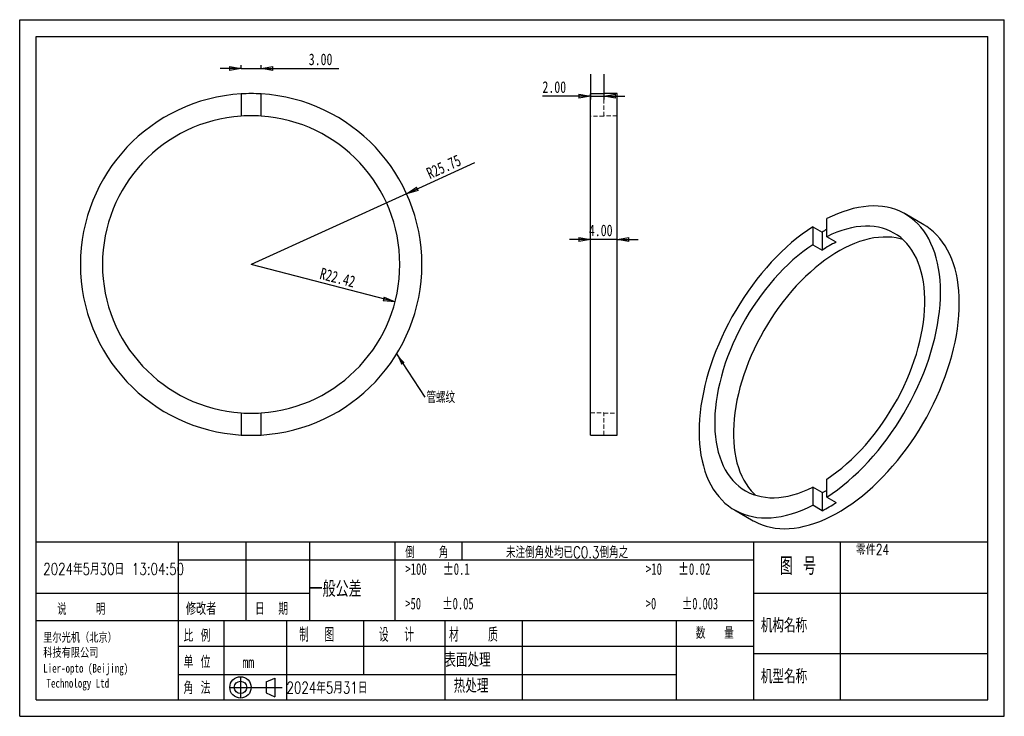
# Model space of a CAD drawing. Header units: millimetres. Extents: x 0 to 297, y 0 to 210.
import ezdxf

# ---------------------------------------------------------------- set-up
doc = ezdxf.new("R2010")
doc.units = ezdxf.units.MM
doc.linetypes.add('HIDDEN', pattern=[1.905, 1.27, -0.635])
doc.layers.add('图层0', color=7, linetype='Continuous', lineweight=25)
doc.styles.add('SLDTEXTSTYLE0', font='TXT', dxfattribs={"width": 0.666667, "bigfont": 'bigfont'})
doc.styles.add('SLDTEXTSTYLE1', font='TXT', dxfattribs={"width": 0.75, "bigfont": 'bigfont'})
doc.styles.add('SLDTEXTSTYLE2', font='TXT', dxfattribs={"width": 0.583333, "bigfont": 'bigfont'})
doc.styles.add('SLDTEXTSTYLE3', font='TXT', dxfattribs={"width": 0.681818})
doc.styles.add('SLDTEXTSTYLE4', font='TXT', dxfattribs={"width": 0.666667})
doc.styles.add('SLDTEXTSTYLE5', font='TXT', dxfattribs={"width": 0.653846})
doc.styles.add('SLDTEXTSTYLE6', font='TXT', dxfattribs={"width": 0.6, "bigfont": 'bigfont'})
doc.styles.add('SLDTEXTSTYLE7', font='TXT', dxfattribs={"width": 0.625, "bigfont": 'bigfont'})
doc.styles.add('SLDTEXTSTYLE8', font='TXT', dxfattribs={"width": 0.571429, "bigfont": 'bigfont'})
doc.styles.add('SLDTEXTSTYLE9', font='TXT', dxfattribs={"width": 0.75})
doc.dimstyles.new('SLDDIMSTYLE0', dxfattribs={"dimtxt": 3.5, "dimasz": 3.556, "dimexe": 0, "dimexo": 0.0625, "dimgap": 0.875, "dimtad": 1, "dimlfac": 0.5, "dimrnd": 1e-09, "dimzin": 4, "dimdsep": 46, "dimtxsty": 'SLDTEXTSTYLE9', "dimblk1": 'CLOSED', "dimblk2": 'CLOSED', "dimsah": 1, "dimcen": 0.09, "dimadec": 0, "dimazin": 1, "dimtfac": 1, "dimtmove": 0, "dimatfit": 0, "dimldrblk": 'CLOSED', "dimfxl": 0, "dimfrac": 2, "dimtolj": 1, "dimtzin": 12, "dimarcsym": 0})
doc.dimstyles.new('SLDDIMSTYLE1', dxfattribs={"dimtxt": 3.5, "dimasz": 3.556, "dimexe": 0, "dimexo": 0.0625, "dimgap": 0.875, "dimtad": 1, "dimlfac": 0.5, "dimrnd": 1e-09, "dimzin": 12, "dimdsep": 46, "dimtxsty": 'SLDTEXTSTYLE9', "dimblk1": 'CLOSED', "dimblk2": 'CLOSED', "dimsah": 1, "dimcen": 0, "dimadec": 0, "dimazin": 3, "dimtfac": 1, "dimtofl": 0, "dimtmove": 0, "dimatfit": 3, "dimldrblk": 'CLOSED', "dimfxl": 0, "dimfrac": 2, "dimtolj": 1, "dimtzin": 12, "dimarcsym": 0})
doc.dimstyles.new('SLDDIMSTYLE2', dxfattribs={"dimtxt": 0.18, "dimasz": 3.556, "dimexe": 0, "dimexo": 0.0625, "dimgap": 0, "dimtad": 0, "dimtih": 1, "dimtoh": 1, "dimdec": 0, "dimrnd": 1e-09, "dimzin": 0, "dimdsep": 46, "dimtxsty": 'Standard', "dimsah": 1, "dimcen": 0.09, "dimadec": 0, "dimazin": 0, "dimtfac": 3.556, "dimtdec": 0, "dimtofl": 0, "dimtmove": 0, "dimatfit": 3, "dimfxl": 0, "dimfrac": 2, "dimtolj": 1, "dimtzin": 0, "dimarcsym": 0})

# ---------------------------------------------------------------- blocks, each defined once
blk = doc.blocks.new('_Closed')
at = {"color": 0, "linetype": 'ByBlock', "lineweight": -2}
for p, q in [((-1, 0.166667), (0, 0)), ((-1, 0.166667), (-1, -0.166667)), ((0, 0), (-1, -0.166667)), ((0, 0), (-1, 0))]:
    blk.add_line(p, q, dxfattribs=at)
blk = doc.blocks.new('_D')
at = {"layer": '图层0'}
for p, q in [((66.82, 195.54), (66.82, 196.3)), ((72.82, 195.54), (72.82, 196.3)), ((66.82, 195.3), (60.47, 195.3)), ((66.82, 195.3), (72.82, 195.3)), ((72.82, 195.3), (96.24, 195.3))]:
    blk.add_line(p, q, dxfattribs=at)
at = {"layer": '图层0', "xscale": 3.556, "yscale": 3.556}
blk.add_blockref('_Closed', (66.82, 195.3, 4.2), dxfattribs=at)
at = {"layer": '图层0', "xscale": 3.556, "yscale": 3.556, "rotation": 180.0000000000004}
blk.add_blockref('_Closed', (72.82, 195.3, 4.2), dxfattribs=at)
at = {"layer": '图层0', "insert": (87.19, 199.81), "char_height": 3.5, "attachment_point": 1, "style": 'SLDTEXTSTYLE9'}
blk.add_mtext('3.00', dxfattribs=at)
blk = doc.blocks.new('_D_1')
at = {"layer": '图层0'}
for q in [(137.33, 166.94), (69.82, 136.21)]:
    blk.add_line((116.69, 157.55), q, dxfattribs=at)
at = {"layer": '图层0', "xscale": 3.556, "yscale": 3.556, "rotation": 204.4737217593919}
blk.add_blockref('_Closed', (116.69, 157.55, -4), dxfattribs=at)
at = {"layer": '图层0', "insert": (122.29, 165.05), "char_height": 3.5, "attachment_point": 1, "rotation": 24.4737, "style": 'SLDTEXTSTYLE9'}
blk.add_mtext('R25.75', dxfattribs=at)
blk = doc.blocks.new('_D_2')
at = {"layer": '图层0'}
blk.add_line((113.22, 124.92), (69.82, 136.21), dxfattribs=at)
at = {"layer": '图层0', "xscale": 3.556, "yscale": 3.556, "rotation": 345.4119252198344}
blk.add_blockref('_Closed', (113.22, 124.92, -4), dxfattribs=at)
at = {"layer": '图层0', "insert": (91.16, 135.31), "char_height": 3.5, "attachment_point": 1, "rotation": 345.4119, "style": 'SLDTEXTSTYLE9'}
blk.add_mtext('R22.42', dxfattribs=at)
blk = doc.blocks.new('SW_NOTE_0')
at = {"layer": '图层0', "color": 0, "insert": (0.51, 1.73), "char_height": 3.5, "attachment_point": 1, "style": 'SLDTEXTSTYLE1'}
blk.add_mtext('管螺纹', dxfattribs=at)
blk = doc.blocks.new('_D_3')
at = {"layer": '图层0'}
for p, q in [((172.21, 143.73), (165.86, 143.73)), ((172.21, 137.21), (172.21, 144.73)), ((180.21, 143.73), (172.21, 143.73)), ((180.21, 137.21), (180.21, 144.73)), ((180.21, 143.73), (186.56, 143.73))]:
    blk.add_line(p, q, dxfattribs=at)
at = {"layer": '图层0', "xscale": 3.556, "yscale": 3.556}
blk.add_blockref('_Closed', (172.21, 143.73, 51.3), dxfattribs=at)
at = {"layer": '图层0', "xscale": 3.556, "yscale": 3.556, "rotation": 180.0000000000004}
blk.add_blockref('_Closed', (180.21, 143.73, 51.3), dxfattribs=at)
at = {"layer": '图层0', "insert": (171.69, 148.25), "char_height": 3.5, "attachment_point": 1, "style": 'SLDTEXTSTYLE9'}
blk.add_mtext('4.00', dxfattribs=at)
blk = doc.blocks.new('_D_4')
at = {"layer": '图层0'}
for p, q in [((172.21, 193.54), (172.21, 185.93)), ((176.21, 193.54), (176.21, 185.93)), ((172.21, 186.93), (157.69, 186.93)), ((172.21, 186.93), (176.21, 186.93)), ((176.21, 186.93), (182.56, 186.93))]:
    blk.add_line(p, q, dxfattribs=at)
at = {"layer": '图层0', "xscale": 3.556, "yscale": 3.556}
blk.add_blockref('_Closed', (172.21, 186.93, 3.2), dxfattribs=at)
at = {"layer": '图层0', "xscale": 3.556, "yscale": 3.556, "rotation": 180.0000000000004}
blk.add_blockref('_Closed', (176.21, 186.93, 3.2), dxfattribs=at)
at = {"layer": '图层0', "insert": (157.69, 191.44), "char_height": 3.5, "attachment_point": 1, "style": 'SLDTEXTSTYLE9'}
blk.add_mtext('2.00', dxfattribs=at)

msp = doc.modelspace()

# ---------------------------------------------------------------- linework, layer by layer
at = {"color": 7, "linetype": 'Continuous', "lineweight": 25}
for p, q in [((66.821, 187.626), (66.821, 180.959)), ((72.821, 180.959), (72.821, 187.626)), ((172.213, 84.8), (172.213, 187.626)), ((176.213, 187.626), (172.213, 187.626)), ((180.213, 187.713), (176.213, 187.713)), ((176.213, 187.713), (176.213, 187.626)), ((180.213, 136.213), (180.213, 187.713)), ((243.468, 144.588), (243.468, 150.032)), ((272.751, 148.162), (267.094, 151.428)), ((239.225, 147.582), (242.053, 145.95)), ((239.225, 147.582), (239.225, 142.139)), ((242.053, 145.95), (242.053, 140.506)), ((246.296, 142.955), (243.468, 144.588)), ((239.225, 142.139), (242.053, 140.506)), ((180.213, 84.713), (180.213, 136.213)), ((66.821, 91.467), (66.821, 84.8)), ((72.821, 84.8), (72.821, 91.467)), ((172.213, 84.8), (176.213, 84.8)), ((176.213, 84.8), (176.213, 84.713)), ((176.213, 84.713), (180.213, 84.713)), ((243.468, 66.071), (243.468, 71.514)), ((242.053, 67.432), (239.225, 69.065)), ((239.225, 69.065), (239.225, 63.621)), ((242.053, 67.432), (242.053, 61.989)), ((243.468, 66.071), (246.296, 64.438)), ((242.053, 61.989), (239.225, 63.621)), ((215.598, 62.225), (221.255, 58.959))]:
    msp.add_line(p, q, dxfattribs=at)
at = {"color": 7, "linetype": 'HIDDEN', "lineweight": 18}
for p, q in [((176.213, 180.959), (176.213, 187.626)), ((176.213, 180.959), (172.213, 180.959)), ((180.213, 181.059), (176.213, 181.059)), ((172.213, 91.467), (176.213, 91.467)), ((176.213, 84.8), (176.213, 91.467)), ((176.213, 91.367), (180.213, 91.367))]:
    msp.add_line(p, q, dxfattribs=at)
at = {"color": 7, "linetype": 'Continuous', "lineweight": 25, "flags": 128}
for points in [[(243.468, 66.071), (245.082, 67.153), (246.689, 68.314), (248.286, 69.552), (249.869, 70.863), (251.435, 72.245), (252.981, 73.695), (254.504, 75.212), (256.001, 76.79), (257.469, 78.428), (258.905, 80.123), (260.307, 81.87), (261.671, 83.666), (262.994, 85.509), (264.275, 87.393), (265.511, 89.316), (266.698, 91.274), (267.836, 93.262), (268.921, 95.278), (269.951, 97.316), (270.925, 99.373), (271.841, 101.444), (272.696, 103.527), (273.489, 105.616), (274.218, 107.707), (274.882, 109.796), (275.48, 111.88), (276.011, 113.954), (276.473, 116.013), (276.865, 118.055), (277.187, 120.074), (277.439, 122.067), (277.618, 124.029), (277.726, 125.958), (277.762, 127.849), (277.726, 129.698), (277.618, 131.502), (277.439, 133.258), (277.187, 134.96), (276.865, 136.608), (276.473, 138.196), (276.011, 139.722), (275.48, 141.183), (274.882, 142.577), (274.218, 143.899), (273.489, 145.148), (272.696, 146.321), (271.841, 147.417), (270.925, 148.431), (269.951, 149.364), (268.921, 150.212), (267.836, 150.975), (266.698, 151.65), (265.511, 152.236), (264.275, 152.733), (262.994, 153.139), (261.671, 153.453), (260.307, 153.674), (258.905, 153.804), (257.469, 153.84), (256.001, 153.783), (254.504, 153.633), (252.981, 153.391), (251.435, 153.057), (249.869, 152.631), (248.286, 152.114), (246.689, 151.508), (245.082, 150.813), (243.468, 150.032)], [(239.225, 147.582), (237.61, 146.5), (236.003, 145.339), (234.407, 144.101), (232.824, 142.79), (231.258, 141.408), (229.712, 139.958), (228.188, 138.442), (226.691, 136.863), (225.223, 135.225), (223.787, 133.53), (222.386, 131.783), (221.022, 129.987), (219.698, 128.144), (218.418, 126.26), (217.182, 124.337), (215.994, 122.379), (214.857, 120.391), (213.772, 118.375), (212.741, 116.337), (211.767, 114.28), (210.852, 112.209), (209.997, 110.126), (209.204, 108.037), (208.475, 105.946), (207.81, 103.857), (207.212, 101.773), (206.682, 99.699), (206.22, 97.64), (205.827, 95.599), (205.505, 93.579), (205.254, 91.586), (205.074, 89.624), (204.966, 87.695), (204.93, 85.804), (204.966, 83.955), (205.074, 82.151), (205.254, 80.396), (205.505, 78.693), (205.827, 77.045), (206.22, 75.457), (206.682, 73.931), (207.212, 72.47), (207.81, 71.076), (208.475, 69.754), (209.204, 68.505), (209.997, 67.332), (210.852, 66.237), (211.767, 65.222), (212.741, 64.289), (213.772, 63.441), (214.857, 62.678), (215.994, 62.003), (217.182, 61.417), (218.418, 60.92), (219.698, 60.515), (221.022, 60.2), (222.386, 59.979), (223.787, 59.849), (225.223, 59.813), (226.691, 59.87), (228.188, 60.02), (229.712, 60.262), (231.258, 60.597), (232.824, 61.023), (234.407, 61.539), (236.003, 62.145), (237.61, 62.84), (239.225, 63.621)], [(243.468, 71.514), (244.975, 72.543), (246.474, 73.65), (247.962, 74.833), (249.435, 76.088), (250.889, 77.414), (252.321, 78.806), (253.728, 80.263), (255.107, 81.78), (256.455, 83.354), (257.768, 84.981), (259.044, 86.658), (260.28, 88.382), (261.472, 90.147), (262.619, 91.95), (263.717, 93.787), (264.764, 95.654), (265.758, 97.546), (266.696, 99.46), (267.576, 101.39), (268.397, 103.333), (269.156, 105.283), (269.851, 107.238), (270.482, 109.191), (271.046, 111.139), (271.543, 113.077), (271.97, 115), (272.328, 116.905), (272.616, 118.788), (272.832, 120.643), (272.976, 122.466), (273.048, 124.254), (273.048, 126.002), (272.976, 127.706), (272.832, 129.363), (272.616, 130.968), (272.328, 132.519), (271.97, 134.011), (271.543, 135.441), (271.046, 136.805), (270.482, 138.102), (269.851, 139.327), (269.156, 140.478), (268.397, 141.552), (267.576, 142.547), (266.696, 143.461), (265.758, 144.292), (264.764, 145.037), (263.717, 145.695), (262.619, 146.264), (261.472, 146.743), (260.28, 147.132), (259.044, 147.429), (257.768, 147.633), (256.455, 147.744), (255.107, 147.762), (253.728, 147.686), (252.321, 147.518), (250.889, 147.257), (249.435, 146.903), (247.962, 146.459), (246.474, 145.924), (244.975, 145.3), (243.468, 144.588)], [(283.419, 124.583), (283.384, 126.423), (283.277, 128.218), (283.099, 129.964), (282.85, 131.659), (282.532, 133.299), (282.143, 134.88), (281.686, 136.401), (281.161, 137.857), (280.57, 139.246), (279.912, 140.565), (279.19, 141.811), (278.405, 142.983), (277.559, 144.077), (276.653, 145.093), (275.688, 146.027), (274.668, 146.877), (273.593, 147.643), (272.751, 148.162)], [(266.417, 143.723), (265.582, 143.962), (264.347, 144.23), (263.074, 144.406), (261.766, 144.492), (260.424, 144.486), (259.052, 144.389), (257.653, 144.201), (256.231, 143.922), (254.788, 143.553), (253.327, 143.095), (251.853, 142.549), (250.368, 141.915), (248.875, 141.196), (247.378, 140.393), (245.88, 139.508), (244.385, 138.543), (242.895, 137.499), (241.415, 136.38), (239.947, 135.188), (238.495, 133.925), (237.062, 132.594), (235.651, 131.199), (234.265, 129.742), (232.908, 128.226), (231.582, 126.656), (230.291, 125.033), (229.037, 123.363), (227.823, 121.649), (226.652, 119.895), (225.526, 118.104), (224.448, 116.28), (223.421, 114.428), (222.446, 112.552), (221.526, 110.656), (220.662, 108.744), (219.858, 106.82), (219.114, 104.89), (218.433, 102.956), (217.815, 101.023), (217.262, 99.096), (216.776, 97.18), (216.357, 95.277), (216.006, 93.393), (215.725, 91.531), (215.513, 89.697), (215.372, 87.893), (215.301, 86.125), (215.301, 84.395), (215.372, 82.708), (215.513, 81.067), (215.725, 79.477), (216.006, 77.94), (216.357, 76.461), (216.776, 75.042), (217.262, 73.687), (217.815, 72.398), (218.433, 71.179), (219.114, 70.032), (219.858, 68.96), (220.662, 67.966), (221.526, 67.05), (221.933, 66.665)], [(239.225, 142.139), (237.717, 141.11), (236.218, 140.003), (234.731, 138.82), (233.258, 137.565), (231.804, 136.239), (230.372, 134.847), (228.964, 133.39), (227.585, 131.874), (226.237, 130.3), (224.924, 128.672), (223.648, 126.995), (222.413, 125.272), (221.22, 123.506), (220.074, 121.703), (218.976, 119.866), (217.929, 117.999), (216.935, 116.107), (215.997, 114.193), (215.116, 112.263), (214.296, 110.32), (213.537, 108.37), (212.841, 106.416), (212.211, 104.462), (211.646, 102.514), (211.15, 100.577), (210.722, 98.653), (210.364, 96.748), (210.077, 94.865), (209.861, 93.011), (209.717, 91.187), (209.644, 89.399), (209.644, 87.651), (209.717, 85.947), (209.861, 84.29), (210.077, 82.685), (210.364, 81.134), (210.722, 79.643), (211.15, 78.213), (211.646, 76.848), (212.211, 75.551), (212.841, 74.326), (213.537, 73.175), (214.296, 72.101), (215.116, 71.106), (215.997, 70.192), (216.935, 69.361), (217.929, 68.616), (218.976, 67.959), (220.074, 67.389), (221.22, 66.91), (222.413, 66.521), (223.648, 66.225), (224.924, 66.02), (226.237, 65.909), (227.585, 65.891), (228.964, 65.967), (230.372, 66.135), (231.804, 66.396), (233.258, 66.75), (234.731, 67.194), (236.218, 67.729), (237.717, 68.353), (239.225, 69.065)], [(221.255, 58.959), (221.54, 58.799), (222.716, 58.207), (223.94, 57.703), (225.209, 57.29), (226.521, 56.967), (227.873, 56.735), (229.262, 56.595), (230.686, 56.547), (232.142, 56.591), (233.628, 56.727), (235.139, 56.954), (236.673, 57.273), (238.228, 57.682), (239.8, 58.182), (241.386, 58.77), (242.983, 59.445), (244.588, 60.207), (246.198, 61.054), (247.809, 61.984), (249.418, 62.996), (251.023, 64.087), (252.62, 65.255), (254.206, 66.498), (255.778, 67.814), (257.333, 69.2), (258.868, 70.653), (260.379, 72.17), (261.864, 73.749), (263.32, 75.386), (264.744, 77.078), (266.133, 78.823), (267.485, 80.615), (268.797, 82.453), (270.066, 84.332), (271.29, 86.248), (272.467, 88.198), (273.593, 90.179), (274.668, 92.186), (275.688, 94.215), (276.653, 96.262), (277.559, 98.323), (278.405, 100.395), (279.19, 102.473), (279.912, 104.553), (280.57, 106.631), (281.161, 108.703), (281.686, 110.765), (282.143, 112.813), (282.532, 114.843), (282.85, 116.851), (283.099, 118.833), (283.277, 120.785), (283.384, 122.703), (283.419, 124.583)]]:
    msp.add_lwpolyline(points, dxfattribs=at)
at = {"color": 7, "linetype": 'Continuous', "lineweight": 25}
for centre, radius, start, end in [((69.821, 136.213), 51.5, 93.33951, 266.66049), ((69.821, 136.213), 51.5, 86.66049, 93.33951), ((69.821, 136.213), 51.5, 273.33951, 86.66049), ((69.821, 136.213), 44.846, 93.83569, 266.16431), ((69.821, 136.213), 44.846, 86.16431, 93.83569), ((69.821, 136.213), 44.846, 273.83569, 86.16431), ((269.878, 102.804), 51.339, 120.95939, 122.81831), ((265.264, 105.2), 42.252, 116.67391, 123.32071), ((69.821, 136.213), 44.846, 266.16431, 273.83569), ((69.821, 136.213), 51.5, 266.66049, 273.33951), ((224.366, 102.792), 39.537, 296.57422, 298.8898), ((219.944, 105.187), 48.528, 297.10408, 302.89054)]:
    msp.add_arc(centre, radius, start, end, dxfattribs=at)
at = {"layer": '图层0'}
for p, q in [((0, 0), (0, 210)), ((0, 210), (297, 210)), ((297, 0), (297, 210)), ((5, 4.983), (5, 204.983)), ((5, 204.983), (292, 204.983)), ((292, 4.983), (292, 204.983)), ((292, 52.5), (5, 52.5)), ((47.757, 52.5), (47.757, 4.983)), ((68.192, 52.5), (68.192, 28.741)), ((87.378, 52.5), (87.378, 28.741)), ((113.177, 52.5), (113.177, 28.741)), ((133.321, 52.5), (133.321, 47.207)), ((221.353, 52.5), (221.353, 4.983)), ((247.5, 52.5), (247.5, 4.983)), ((47.757, 47.207), (221.353, 47.207)), ((5, 37.142), (47.757, 37.142)), ((47.757, 37.142), (87.378, 37.142)), ((221.353, 37.151), (292, 37.151)), ((221.353, 28.741), (5, 28.741)), ((61.596, 28.741), (61.596, 4.983)), ((80.467, 28.741), (80.467, 4.983)), ((103.741, 28.741), (103.741, 12.61)), ((128.274, 28.741), (128.274, 4.983)), ((151.548, 28.741), (151.548, 4.983)), ((198, 28.741), (198, 4.983)), ((221.353, 21.063), (47.757, 21.063)), ((221.353, 18.909), (292, 18.909)), ((47.757, 12.61), (198, 12.61)), ((66.603, 11.936), (66.603, 5.501)), ((74.36, 10.385), (76.988, 11.539)), ((74.36, 10.385), (74.36, 7.052)), ((76.988, 11.539), (76.988, 5.898)), ((63.386, 8.719), (79.167, 8.719)), ((5, 4.983), (292, 4.983)), ((0, 0), (297, 0))]:
    msp.add_line(p, q, dxfattribs=at)
at = {"layer": '图层0', "color": 7, "linetype": 'Continuous', "lineweight": 25}
msp.add_line((74.36, 7.052), (76.988, 5.898), dxfattribs=at)
at = {"layer": '图层0'}
for radius in [3.218, 1.867]:
    msp.add_circle((66.603, 8.719), radius, dxfattribs=at)

# ---------------------------------------------------------------- block references
msp.add_blockref('SW_NOTE_0', (122.186, 96.184), dxfattribs=at)

# ---------------------------------------------------------------- texts
for s, insert, char_height, attachment_point, style in [('倒    角', (116.302, 51.174), 3.5, 1, 'SLDTEXTSTYLE2'), ('未注倒角处均已C0.3倒角之', (146.686, 51.174), 3.5, 1, 'SLDTEXTSTYLE1'), ('零件24', (252.251, 51.846), 3.175, 1, 'SLDTEXTSTYLE1'), ('图 号', (234.762, 47.93), 5.2917, 2, 'SLDTEXTSTYLE0'), ('2024年5月30日 13:04:50', (7.093, 46.153), 3.5, 1, 'SLDTEXTSTYLE1'), ('>100   ±0.1', (116.302, 46.153), 3.5, 1, 'SLDTEXTSTYLE3'), ('>10   ±0.02', (188.875, 46.153), 3.5, 1, 'SLDTEXTSTYLE3'), ('一般公差', (87.447, 40.788), 4.7625, 1, 'SLDTEXTSTYLE1'), ('>50    ±0.05', (116.302, 35.738), 3.5, 1, 'SLDTEXTSTYLE4'), ('>0     ±0.003', (188.875, 35.738), 3.5, 1, 'SLDTEXTSTYLE5'), ('说     明', (11.326, 34.076), 3.5, 1, 'SLDTEXTSTYLE8'), ('修改者', (50.147, 34.275), 3.7042, 1, 'SLDTEXTSTYLE1'), ('日  期', (71.016, 34.275), 3.7042, 1, 'SLDTEXTSTYLE7'), ('机构名称', (223.566, 29.496), 4.2333, 1, 'SLDTEXTSTYLE1'), ('制  图', (84.297, 26.696), 4.2333, 1, 'SLDTEXTSTYLE7'), ('设  计', (108.378, 26.696), 4.2333, 1, 'SLDTEXTSTYLE7'), ('材    质', (129.511, 26.696), 4.2333, 1, 'SLDTEXTSTYLE2'), ('数   量', (203.929, 26.87), 3.5, 1, 'SLDTEXTSTYLE6'), ('里尔光机（北京）', (7.093, 24.869), 2.6458, 1, 'SLDTEXTSTYLE1'), ('比 例', (49.417, 26.17), 3.7042, 1, 'SLDTEXTSTYLE0'), ('科技有限公司', (7.093, 20.341), 2.6458, 1, 'SLDTEXTSTYLE1'), ('单 位', (49.417, 18.22), 3.7042, 1, 'SLDTEXTSTYLE0'), ('表面处理', (128.1, 19.095), 4.2333, 1, 'SLDTEXTSTYLE1'), ('Lier-opto (Beijing)', (7.093, 15.813), 2.64583, 1, 'SLDTEXTSTYLE9'), ('mm', (67.175, 18.022), 3.5, 1, 'SLDTEXTSTYLE9'), ('热处理', (130.923, 11.293), 4.2333, 1, 'SLDTEXTSTYLE1'), ('机型名称', (223.566, 14.142), 4.2333, 1, 'SLDTEXTSTYLE1'), ('Technology Ltd', (8.085, 11.285), 2.64583, 1, 'SLDTEXTSTYLE9'), ('角 法', (49.417, 10.418), 3.7042, 1, 'SLDTEXTSTYLE0'), ('2024年5月31日', (80.467, 10.363), 3.5, 1, 'SLDTEXTSTYLE1')]:
    msp.add_mtext(s, dxfattribs=dict(at, insert=insert, char_height=char_height, attachment_point=attachment_point, style=style))

# ---------------------------------------------------------------- dimensions: what is measured, and where the dimension line sits
for base, p1, p2, picture, middle in [((72.821, 198.076), (66.821, 194.536), (72.821, 194.536), '_D', (91.712, 198.076)), ((176.213, 189.709), (172.213, 194.536), (176.213, 194.536), '_D_4', (162.213, 189.709)), ((172.213, 146.513), (180.213, 136.213), (172.213, 136.213), '_D_3', (176.213, 146.513))]:
    dim = msp.add_linear_dim(base=base, p1=p1, p2=p2, dimstyle='SLDDIMSTYLE0', dxfattribs=at)
    dim.commit()
    dim.dimension.update_dxf_attribs({"geometry": picture, "text_midpoint": middle, "dimtype": 160})
for mpoint, picture, middle in [((116.693, 157.548), '_D_1', (130.801, 163.97)), ((113.221, 124.918), '_D_2', (97.162, 129.097))]:
    dim = msp.add_radius_dim(center=(69.821, 136.213), mpoint=mpoint, dimstyle='SLDDIMSTYLE1', dxfattribs=at)
    dim.commit()
    dim.dimension.update_dxf_attribs({"geometry": picture, "text_midpoint": middle, "dimtype": 164})

# ---------------------------------------------------------------- leaders
msp.add_leader([(113.697, 109.248), (122.186, 96.184)], dimstyle='SLDDIMSTYLE2', dxfattribs=at)

doc.saveas('drawing.dxf')
